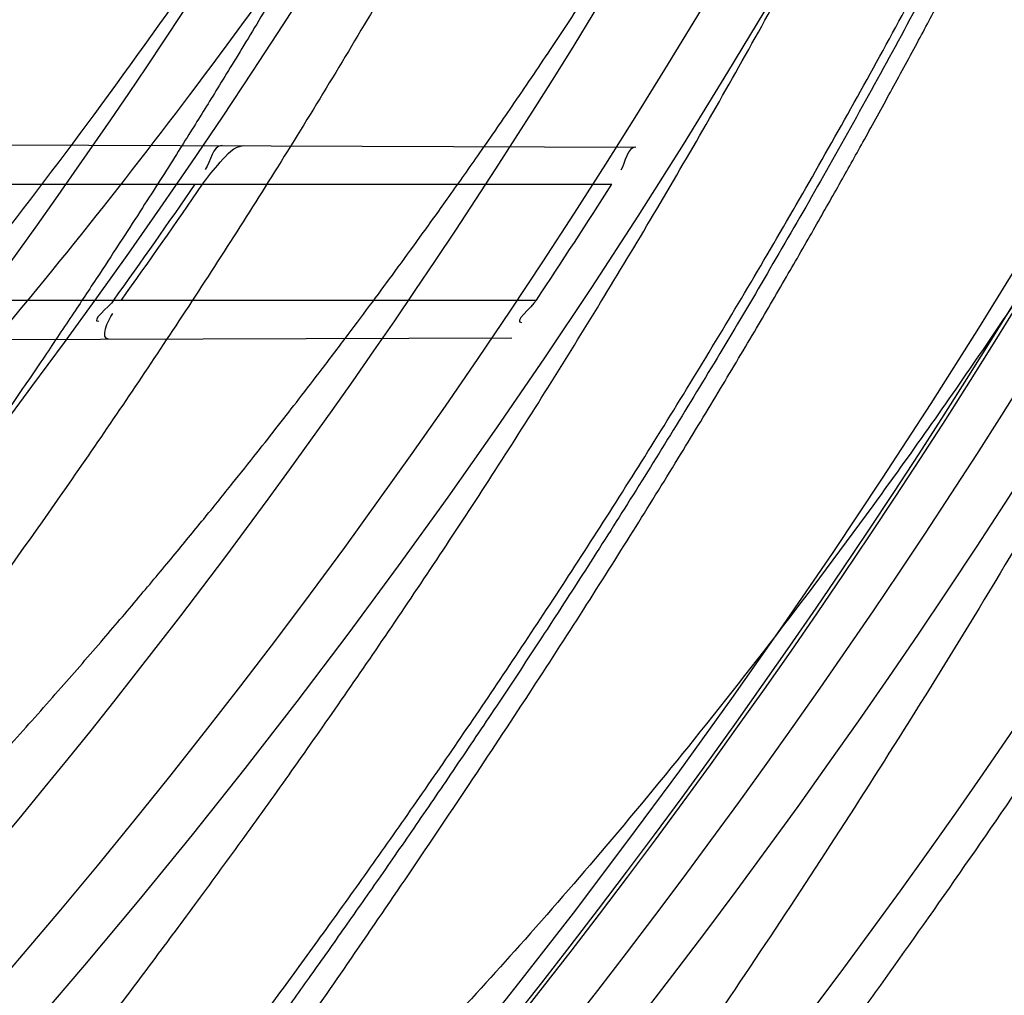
# Model space of a CAD drawing. Header units: millimetres. Extents: x 0 to 297, y 0 to 210.
# Tile 86 of 256: x 147.108 to 147.159, y 92.8006 to 92.8512. Entities that reach past the tile are written whole.
import ezdxf

# ---------------------------------------------------------------- set-up
doc = ezdxf.new("R2010")
doc.units = ezdxf.units.MM
doc.header["$LTSCALE"] = 16.335
doc.layers.get('0').update_dxf_attribs({"linetype": 'CONTINUOUS'})
for name, color, linetype in [('01_GLOBAL', 7, 'CONTINUOUS'), ('INTFCLR_1', 7, 'CONTINUOUS'), ('INTFCLR_144815', 7, 'CONTINUOUS')]:
    doc.layers.add(name, color=color, linetype=linetype)

msp = doc.modelspace()

# ---------------------------------------------------------------- linework, layer by layer
at = {"color": 7, "linetype": 'Continuous'}
msp.add_circle((147.7028034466, 92.1254639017), 2.28, dxfattribs=at)
at = {"color": 9, "linetype": 'Continuous'}
msp.add_arc((147.7028034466, 92.1254639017), 2.2507792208, 92.9674534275, 177.0325465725, dxfattribs=at)
at = {"layer": '01_GLOBAL', "color": 7, "linetype": 'Continuous'}
msp.add_circle((147.7028034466, 92.1254639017), 2.31, dxfattribs=at)
at = {"layer": 'INTFCLR_1', "color": 9, "linetype": 'Continuous'}
for p, q in [((147.0785079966, 92.8447733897), (147.1399230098, 92.84455901)), ((147.0780820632, 92.8426316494), (147.1386725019, 92.8426316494)), ((147.0732033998, 92.8366316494), (147.1347654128, 92.8366316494)), ((147.070057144, 92.83446041), (147.1334909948, 92.8346818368))]:
    msp.add_line(p, q, dxfattribs=at)
at = {"layer": 'INTFCLR_1', "color": 6, "linetype": 'Continuous'}
for centre, radius, start, end in [((146.8326356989, 93.03763164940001), 0.3620710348, 270, 90.00000002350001), ((146.8326356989, 93.03763164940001), 0.3440948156, 270, 90.00000002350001), ((146.8326424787, 93.0376415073), 0.3448784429, 324.3492726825, 325.5667879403), ((146.8327442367, 93.0378298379), 0.3452220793, 324.3517144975, 325.5679906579), ((146.8326415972, 93.0376412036), 0.3628824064, 326.3633123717, 327.4938257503)]:
    msp.add_arc(centre, radius, start, end, dxfattribs=at)
at = {"layer": 'INTFCLR_1', "color": 9, "linetype": 'Continuous'}
msp.add_arc((146.8326356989, 93.03763164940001), 0.330931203, 325.2879487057, 328.7836486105, dxfattribs=at)
at = {"layer": 'INTFCLR_1', "color": 6, "linetype": 'Continuous'}
for points, knots in [([(147.0687421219, 93.29563164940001), (147.0680098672, 93.29563164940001), (147.0693330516, 93.2931111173), (147.0704693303, 93.29172068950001), (147.0723263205, 93.28928078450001), (147.0746177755, 93.2865210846), (147.0775470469, 93.28299903), (147.080971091, 93.27890891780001), (147.0846437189, 93.27446035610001), (147.0882701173, 93.26998999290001), (147.0916458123, 93.2657319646), (147.0947448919, 93.2617356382), (147.0975630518, 93.2580185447), (147.100110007, 93.25458663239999), (147.1024035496, 93.25143207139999), (147.1044661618, 93.24854131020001), (147.1063189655, 93.24589767), (147.1079764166, 93.2434940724), (147.109457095, 93.2413147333), (147.1107791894, 93.2393416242), (147.1119635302, 93.23755181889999), (147.1130167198, 93.235942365), (147.1139517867, 93.2344985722), (147.1147816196, 93.2332054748), (147.1157213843, 93.2317287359), (147.1167390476, 93.23011252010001), (147.1179255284, 93.2282043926), (147.1189332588, 93.2265622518), (147.1198501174, 93.2250516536), (147.1206424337, 93.2237350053), (147.1215180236, 93.2222660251), (147.1224842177, 93.22062728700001), (147.1235503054, 93.2187965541), (147.1247223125, 93.21675634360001), (147.1260120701, 93.2144766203), (147.1274302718, 93.21192636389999), (147.1289898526, 93.20906621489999), (147.1307073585, 93.2058462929), (147.1325944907, 93.2022184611), (147.1346618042, 93.1981270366), (147.1369222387, 93.1935038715), (147.1393944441, 93.1882537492), (147.1420944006, 93.1822619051), (147.1450364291, 93.1753818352), (147.1482313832, 93.1674373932), (147.1516877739, 93.1581768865), (147.1553587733, 93.14738762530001), (147.1590017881, 93.1353669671), (147.1623609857, 93.1226214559), (147.1652568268, 93.10972884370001), (147.1676651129, 93.0968010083), (147.1695853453, 93.0838891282), (147.1710275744, 93.0709911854), (147.1719965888, 93.05813761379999), (147.1725011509, 93.0453158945), (147.1725469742, 93.0325462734), (147.1721391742, 93.0198169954), (147.171280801, 93.0071297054), (147.1699742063, 92.99449457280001), (147.1682169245, 92.9818861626), (147.1660086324, 92.9693213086), (147.1633383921, 92.9567727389), (147.1602041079, 92.94425636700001), (147.1566465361, 92.9319458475), (147.1528751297, 92.9204393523), (147.1491593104, 92.9102243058), (147.1457087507, 92.9015000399), (147.1425365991, 92.8940034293), (147.1396288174, 92.8875126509), (147.136972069, 92.8818585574), (147.1345472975, 92.8769025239), (147.1323371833, 92.8725413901), (147.130325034, 92.8686912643), (147.1284994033, 92.8652891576), (147.1268466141, 92.8622800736), (147.1253496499, 92.85960988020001), (147.1239936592, 92.85723391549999), (147.1227647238, 92.8551144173), (147.1216541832, 92.85322630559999), (147.1206539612, 92.8515468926), (147.1197533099, 92.8500510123), (147.1189386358, 92.8487109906), (147.1179864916, 92.8471584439), (147.1170567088, 92.8456599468), (147.1160957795, 92.84412860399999), (147.1152647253, 92.8428151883), (147.1143298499, 92.84135168), (147.1132770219, 92.8397205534), (147.1120898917, 92.837902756), (147.1107550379, 92.8358842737), (147.109257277, 92.8336513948), (147.107577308, 92.8311858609), (147.1056960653, 92.8284703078), (147.1035922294, 92.82548916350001), (147.1012492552, 92.8222342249), (147.0986446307, 92.81869165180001), (147.095755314, 92.8148491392), (147.0925736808, 92.81071697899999), (147.0890986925, 92.8063077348), (147.0853575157, 92.80167437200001), (147.0815402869, 92.7970384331), (147.0779667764, 92.7927652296), (147.0748968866, 92.789078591), (147.0724998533, 92.7861981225), (147.070552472, 92.7836530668), (147.0693788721, 92.7822194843), (147.0679949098, 92.7796316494), (147.0687421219, 92.7796316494)], [0, 0, 0, 0, 0.003860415, 0.007501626, 0.0124785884, 0.0188917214, 0.0268498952, 0.0364677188, 0.0470694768, 0.0572444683, 0.0668187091, 0.0757144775, 0.083905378, 0.09140992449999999, 0.0982451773, 0.1044667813, 0.1101313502, 0.1152642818, 0.1198589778, 0.1240215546, 0.1277856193, 0.1311734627, 0.1341617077, 0.1368541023, 0.1392736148, 0.1433897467, 0.1469230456, 0.1511192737, 0.1535471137, 0.1562389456, 0.1592204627, 0.1625628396, 0.1662680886, 0.1703891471, 0.174967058, 0.1800766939, 0.1857729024, 0.1921414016, 0.1993155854, 0.2073311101, 0.2163077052, 0.2264451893, 0.2379233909, 0.250953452, 0.2658909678, 0.283062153, 0.3030578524, 0.3259639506, 0.3492662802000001, 0.3725305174, 0.3956109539, 0.4185782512, 0.4413347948, 0.4640172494, 0.4865192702, 0.508968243, 0.531324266, 0.5536477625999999, 0.5759939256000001, 0.5982772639, 0.620747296, 0.6432362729, 0.6658996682, 0.68875599, 0.7107777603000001, 0.7297237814, 0.7460531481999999, 0.7602331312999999, 0.7726347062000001, 0.7835467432, 0.793166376, 0.8017211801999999, 0.8093215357, 0.8160683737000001, 0.8220758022, 0.8274205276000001, 0.8322066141, 0.8364980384, 0.8403367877, 0.8437547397, 0.8468031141, 0.8495420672, 0.8520223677, 0.8564046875, 0.8588391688, 0.8615533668, 0.8645986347, 0.8679945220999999, 0.8717882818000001, 0.8760445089, 0.8807522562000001, 0.8859628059, 0.8917731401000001, 0.898168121, 0.9051985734, 0.9129160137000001, 0.9213486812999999, 0.9305434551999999, 0.9404096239, 0.9509435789, 0.961943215, 0.9720502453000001, 0.980371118, 0.9870628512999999, 0.992271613, 0.9960607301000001, 1, 1, 1, 1]), ([(147.0687421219, 92.7796316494), (147.0695765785, 92.7796316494), (147.0710237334, 92.7806068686), (147.0732486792, 92.7819463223), (147.0757995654, 92.7837998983), (147.0789536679, 92.78621498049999), (147.0827092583, 92.7892984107), (147.0868482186, 92.7928925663), (147.0910477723, 92.79673500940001), (147.0950116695, 92.80053311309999), (147.0986438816, 92.80415209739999), (147.1019501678, 92.80756746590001), (147.1049461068, 92.8107620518), (147.107653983, 92.813732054), (147.1100921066, 92.81647650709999), (147.1122806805, 92.81899733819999), (147.1142479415, 92.8213114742), (147.1160099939, 92.82342388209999), (147.1175861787, 92.82534548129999), (147.1189934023, 92.8270878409), (147.1202530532, 92.828669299), (147.1213970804, 92.83012358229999), (147.1225240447, 92.83157239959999), (147.123724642, 92.8331346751), (147.1249992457, 92.8348159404), (147.1262604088, 92.83650316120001), (147.1274992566, 92.8381825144), (147.1287882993, 92.8399539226), (147.1302152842, 92.8419444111), (147.131810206, 92.84420661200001), (147.1335924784, 92.846783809), (147.1355808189, 92.8497229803), (147.1377917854, 92.8530728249), (147.140242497, 92.8568933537), (147.1429592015, 92.861268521), (147.1459674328, 92.8662949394), (147.1492907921, 92.8720905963), (147.1529541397, 92.8788115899), (147.1569786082, 92.8866408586), (147.1613909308, 92.895852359), (147.1661049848, 92.9065772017), (147.1708180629, 92.91847841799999), (147.1752249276, 92.93102624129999), (147.1791389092, 92.9437452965), (147.1825261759, 92.9565113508), (147.1853979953, 92.9693107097), (147.1877529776, 92.9820756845), (147.1896101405, 92.9948409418), (147.1909735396, 93.00755209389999), (147.1918561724, 93.02022938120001), (147.1922659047, 93.0328602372), (147.1922092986, 93.0454468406), (147.1916906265, 93.0579966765), (147.1907127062, 93.07050178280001), (147.1892753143, 93.0829675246), (147.187377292, 93.0953920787), (147.1850186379, 93.1077564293), (147.1821898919, 93.1200882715), (147.1788863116, 93.1323721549), (147.1750915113, 93.1446222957), (147.1708160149, 93.1567764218), (147.1662306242, 93.1683760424), (147.1616300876, 93.17888244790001), (147.1573218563, 93.1879248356), (147.1533932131, 93.19561622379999), (147.1498208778, 93.2022183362), (147.1465812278, 93.20791453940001), (147.1436479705, 93.2128584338), (147.140997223, 93.2171670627), (147.1386015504, 93.22093898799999), (147.1364409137, 93.22424590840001), (147.1344943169, 93.2271532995), (147.1327470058, 93.229707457), (147.1311776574, 93.2319576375), (147.1297748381, 93.23393568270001), (147.1285161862, 93.23568453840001), (147.1273854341, 93.237235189), (147.1263043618, 93.2387000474), (147.1251805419, 93.2402055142), (147.1239422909, 93.24184332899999), (147.1226668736, 93.2435068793), (147.1213873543, 93.2451529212), (147.120091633, 93.2467985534), (147.1186694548, 93.2485796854), (147.1170808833, 93.2505381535), (147.1153015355, 93.25269419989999), (147.1133143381, 93.2550569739), (147.1110956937, 93.2576388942), (147.1086258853, 93.2604465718), (147.1058792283, 93.263488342), (147.1028357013, 93.2667628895), (147.099478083, 93.27026211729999), (147.0957850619, 93.2739726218), (147.0917574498, 93.27786179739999), (147.0874623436, 93.28182281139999), (147.0831967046, 93.28555323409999), (147.0792915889, 93.2887810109), (147.0760051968, 93.2913109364), (147.073359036, 93.29324438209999), (147.0710713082, 93.29462673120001), (147.0695920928, 93.29563164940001), (147.0687421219, 93.29563164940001)], [0, 0, 0, 0, 0.0042187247, 0.0081401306, 0.0133978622, 0.0200459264, 0.0282638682, 0.0379443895, 0.0477615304, 0.05703690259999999, 0.0656973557, 0.0736821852, 0.0810680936, 0.0878383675, 0.0940009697, 0.0996271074, 0.1047154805, 0.1093563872, 0.1135342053, 0.1172803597, 0.1206792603, 0.1237557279, 0.1266349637, 0.1299589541, 0.1337168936, 0.1373013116, 0.1406085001, 0.1442672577, 0.148377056, 0.1529904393, 0.1582606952, 0.164218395, 0.1709303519, 0.1785521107, 0.1871652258, 0.1969659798, 0.2081658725, 0.2209392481, 0.2356613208, 0.2526660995, 0.2725685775, 0.2948769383, 0.3173640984, 0.3397873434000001, 0.3621386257, 0.3841211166, 0.4060891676, 0.4277469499, 0.4493218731, 0.470705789, 0.4919793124, 0.5131981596, 0.5343255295, 0.5554668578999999, 0.5765984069, 0.5977513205, 0.6189954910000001, 0.6402209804, 0.6617015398, 0.6832900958, 0.7050415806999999, 0.7268239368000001, 0.7463339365, 0.7630160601, 0.7774553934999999, 0.7899931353, 0.8009638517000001, 0.8105830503, 0.8190545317, 0.8265380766, 0.8331730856, 0.8390248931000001, 0.8442268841, 0.8488182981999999, 0.8528943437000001, 0.8564866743, 0.8597116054, 0.8625968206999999, 0.8656908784, 0.8692094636, 0.8729771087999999, 0.8762884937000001, 0.879749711, 0.8835661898, 0.8878115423, 0.8924986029, 0.8976989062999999, 0.9034198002, 0.9097088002, 0.9166034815, 0.9241390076, 0.9323094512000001, 0.9411199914, 0.9506041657, 0.9606137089, 0.9706541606, 0.9792553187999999, 0.9862062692, 0.9916647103, 0.9957028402, 1, 1, 1, 1]), ([(147.1174826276, 92.8426316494), (147.1177576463, 92.8430328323), (147.1183720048, 92.84372332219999), (147.1191196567, 92.84463162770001), (147.1196174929, 92.84462988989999)], [0, 0, 0, 0, 0.4941877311, 1, 1, 1, 1])]:
    msp.add_open_spline(points, degree=3, knots=knots, dxfattribs=at)
at = {"layer": 'INTFCLR_1', "color": 9, "linetype": 'Continuous'}
for points, knots in [([(147.1352425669, 93.1495098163), (147.1379952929, 93.14164178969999), (147.1429940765, 93.1254736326), (147.1477529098, 93.1046918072), (147.1501024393, 93.09081219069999), (147.151047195, 93.08426445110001), (147.151638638, 93.07985863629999), (147.1530856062, 93.06772189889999), (147.1544764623, 93.04770806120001), (147.1542807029, 93.0276232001), (147.1535512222, 93.0153442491), (147.1532177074, 93.0108633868), (147.1526544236, 93.00419454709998), (147.1511010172, 92.9899942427), (147.1474849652, 92.9685843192), (147.1430641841, 92.95080514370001), (147.1400632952, 92.9406015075), (147.1388460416, 92.9366002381), (147.1366541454, 92.9297366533), (147.1320236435, 92.91648816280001), (147.124625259, 92.8984289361), (147.1170139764, 92.8829220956), (147.1121048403, 92.87387096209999), (147.1103239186, 92.8706785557), (147.1076776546, 92.8660211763), (147.101977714, 92.8564219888), (147.0929326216, 92.8426084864), (147.0818447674, 92.827530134), (147.0738492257, 92.81769368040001), (147.0692400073, 92.8122947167), (147.0675023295, 92.81027962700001), (147.0645699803, 92.8069282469), (147.059151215, 92.8008948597), (147.053263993, 92.7946267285), (147.047929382, 92.78903803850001), (147.0447760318, 92.7857530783), (147.0421529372, 92.78285660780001), (147.0404461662, 92.78102579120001), (147.0382254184, 92.7776381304), (147.0420399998, 92.77914588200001), (147.0441807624, 92.7804356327), (147.0467768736, 92.78202657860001), (147.049052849, 92.7835556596), (147.0517912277, 92.7854541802), (147.0555009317, 92.78817176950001), (147.0602492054, 92.79186222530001), (147.067344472, 92.7977012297), (147.0736957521, 92.8033972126), (147.0792529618, 92.8087266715), (147.0832359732, 92.812657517), (147.0904141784, 92.8200586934), (147.1006451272, 92.8316000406), (147.1126583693, 92.84694521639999), (147.1212603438, 92.85951606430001), (147.1263733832, 92.8676917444), (147.1282611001, 92.87079789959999), (147.1311015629, 92.87556381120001), (147.1371674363, 92.88626496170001), (147.1458250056, 92.9036348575), (147.1517810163, 92.9181513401), (147.1545442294, 92.9256703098)], [0, 0, 0, 0, 0.0419449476, 0.0850695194, 0.1071739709, 0.1127634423, 0.1183584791, 0.1295423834, 0.1742656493, 0.2191961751, 0.2304978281, 0.2361598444, 0.2418057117, 0.2641744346, 0.3080240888, 0.3509528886, 0.3562644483, 0.3615432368, 0.3719979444, 0.3925183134, 0.4321501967, 0.4701192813, 0.4793724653, 0.4839620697, 0.48851378, 0.5063269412, 0.5401307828, 0.5715496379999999, 0.6004673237, 0.6038923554, 0.6072711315, 0.6138564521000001, 0.6263016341, 0.6480618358, 0.6572019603, 0.6650284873, 0.6713159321, 0.6759369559, 0.6799952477, 0.6841765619, 0.6887949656, 0.6950107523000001, 0.6986911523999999, 0.7027318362, 0.7117342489, 0.7218512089, 0.7329803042, 0.7579718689, 0.7647510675, 0.7717251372, 0.7861300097, 0.8166264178, 0.8492835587, 0.8841348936, 0.8932111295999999, 0.8978052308, 0.9024247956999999, 0.92112918, 0.9596906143, 1, 1, 1, 1]), ([(147.0432510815, 92.7796316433), (147.0431330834, 92.7796316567), (147.0428441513, 92.77968862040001), (147.0428590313, 92.7802080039), (147.043168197, 92.78074236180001), (147.0437027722, 92.7815366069), (147.0445175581, 92.7825251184), (147.046088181, 92.7843056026), (147.0479460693, 92.786252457), (147.0500136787, 92.7883830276), (147.0523867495, 92.79080681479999), (147.0572874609, 92.7957986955), (147.0632966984, 92.8020416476), (147.0688203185, 92.8080382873), (147.0718101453, 92.8113712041), (147.0735816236, 92.81337496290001), (147.0782783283, 92.8187413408), (147.0864250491, 92.8285190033), (147.0977271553, 92.8435162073), (147.106950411, 92.8572622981), (147.1127640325, 92.86681826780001), (147.1154623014, 92.871453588), (147.1172776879, 92.87462997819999), (147.1222795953, 92.88363180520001), (147.1300362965, 92.8990567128), (147.1375818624, 92.91703545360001), (147.1423047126, 92.93022711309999), (147.1445398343, 92.9370600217), (147.1457809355, 92.941042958), (147.1488392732, 92.9511954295), (147.1533458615, 92.9688880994), (147.157034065, 92.99020578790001), (147.1586182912, 93.0043449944), (147.159192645, 93.0109841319), (147.1595326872, 93.0154446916), (147.1602764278, 93.0276675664), (147.1604760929, 93.0476640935), (147.1590577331, 93.0675881), (147.157582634, 93.0796680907), (147.1569796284, 93.0840538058), (147.1560162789, 93.0905724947), (147.1536199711, 93.10439313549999), (147.1487661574, 93.12508522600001), (147.1436711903, 93.1411717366), (147.1408661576, 93.1489990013)], [0, 0, 0, 0, 0.0008731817, 0.001718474, 0.0032338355, 0.0055641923, 0.008732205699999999, 0.0127298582, 0.0231213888, 0.0286463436, 0.0346993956, 0.04822263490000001, 0.0804125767, 0.0988155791, 0.1085508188, 0.1135449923, 0.1186070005, 0.1613231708, 0.2076862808, 0.2575123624, 0.2837454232, 0.2904461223, 0.2972015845, 0.3108183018, 0.3666504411, 0.4248609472, 0.4549769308, 0.4703146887, 0.4780576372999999, 0.4858477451, 0.5487776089, 0.6130123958, 0.6457680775, 0.6540347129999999, 0.6623246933, 0.6788711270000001, 0.74464742, 0.8101273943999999, 0.8265053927, 0.8346996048, 0.8428861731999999, 0.8752668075, 0.9384714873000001, 1, 1, 1, 1]), ([(147.1602071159, 92.92629006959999), (147.1573959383, 92.918807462), (147.1513353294, 92.90435984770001), (147.1425342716, 92.8870880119), (147.1363700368, 92.87644944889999), (147.1334825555, 92.8717095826), (147.1315628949, 92.86861924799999), (147.1263605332, 92.860480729), (147.1176083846, 92.8479676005), (147.1053924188, 92.83269961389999), (147.0949921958, 92.82121808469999), (147.0876965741, 92.81385489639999), (147.0836469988, 92.80994239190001), (147.0779933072, 92.80463400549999), (147.0715340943, 92.7989617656), (147.0643214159, 92.79314721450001), (147.0594957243, 92.7894714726), (147.0557195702, 92.7867597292), (147.0529460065, 92.7848729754), (147.049824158, 92.7828152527), (147.0467200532, 92.781041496), (147.0439979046, 92.7796315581), (147.0432510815, 92.7796316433)], [0, 0, 0, 0, 0.1254392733, 0.2455954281, 0.3039386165, 0.3183545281, 0.3326935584, 0.3610298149, 0.4699340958, 0.5721292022, 0.6676979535, 0.7128867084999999, 0.7347758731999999, 0.7560605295, 0.8345894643, 0.86959304, 0.9014329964, 0.9297831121, 0.9425142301, 0.954114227, 0.9882800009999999, 1, 1, 1, 1])]:
    msp.add_open_spline(points, degree=3, knots=knots, dxfattribs=at)
at = {"layer": 'INTFCLR_1', "color": 6, "linetype": 'Continuous'}
for points in [[(147.1184903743, 92.8446338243), (147.1179838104, 92.8446355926), (147.1179020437, 92.843808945), (147.117615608, 92.8433911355)], [(147.1399230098, 92.84455901), (147.1394428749, 92.84456068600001), (147.1393921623, 92.8437587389), (147.139134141, 92.8433538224)], [(147.1128855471, 92.8366316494), (147.1126234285, 92.83626621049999), (147.1116518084, 92.8355320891), (147.1121015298, 92.83553365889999)], [(147.1347654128, 92.8366316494), (147.1345086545, 92.8362457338), (147.1335344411, 92.8354704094), (147.1339979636, 92.8354720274)], [(147.1126178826, 92.83460897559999), (147.1121679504, 92.834607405), (147.1125656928, 92.83557671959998), (147.1128279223, 92.8359423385)]]:
    msp.add_open_spline(points, degree=3, dxfattribs=at)
at = {"layer": 'INTFCLR_144815', "color": 6, "linetype": 'Continuous'}
for radius in [0.3828680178, 0.364857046]:
    msp.add_circle((146.8326356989, 93.03763164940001), radius, dxfattribs=at)
for radius, start, end in [(0.5278075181, 313.9937911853, 154.5150993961), (0.49294334, 282.2440355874, 71.2863570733), (0.3966228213, 45.0000000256, 314.9999999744), (0.3959130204, 44.99999995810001, 315.0000000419), (0.3953393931, 44.99999997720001, 315.0000000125), (0.3889523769, 308.490992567, 51.50900743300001), (0.4069633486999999, 316.9838592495, 43.0161407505), (0.3840109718, 313.9992414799, 46.00075850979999), (0.3574013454, 295.6072723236, 334.3927276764), (0.3393903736, 297.0737153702, 332.9262846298)]:
    msp.add_arc((146.8326356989, 93.03763164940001), radius, start, end, dxfattribs=at)
at = {"layer": 'INTFCLR_144815', "color": 9, "linetype": 'Continuous'}
for centre, radius, start, end in [((146.8326356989, 93.03763164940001), 0.4896672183, 292.4997540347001, 54.0964566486), ((146.8326378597, 93.037632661), 0.4417306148, 292.4997540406, 54.09645665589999), ((146.8326511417, 93.03763533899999), 0.434262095, 311.2505121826, 48.7494878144), ((146.8326356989, 93.03763164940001), 0.3958087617, 314.0862202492, 45.9137797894), ((146.8326356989, 93.03763164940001), 0.3863437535, 313.8592910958, 46.1407088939), ((146.8326356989, 93.03763164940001), 0.3838160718, 314.0319604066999, 45.9680396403), ((146.8326356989, 93.03763164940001), 0.4997304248, 203.8266800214, 313.0809380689), ((146.8326356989, 93.03763164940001), 0.5057308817, 203.8278898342, 312.5732768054), ((146.8326356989, 93.03763164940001), 0.5237295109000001, 203.8266800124, 319.1799903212)]:
    msp.add_arc(centre, radius, start, end, dxfattribs=at)
at = {"layer": 'INTFCLR_144815', "color": 6, "linetype": 'Continuous'}
for points, knots in [([(147.1000017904, 92.7706317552), (147.099727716, 92.7706367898), (147.0997250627, 92.7716931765), (147.1002170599, 92.7722851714), (147.1006721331, 92.7731087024), (147.1011651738, 92.77384567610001), (147.1017516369, 92.7747055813), (147.1024417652, 92.7756704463), (147.1032341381, 92.776750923), (147.1041312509, 92.7779487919), (147.1051340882, 92.7792688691), (147.1062444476, 92.78071599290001), (147.1074648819, 92.7822968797), (147.1087976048, 92.7840181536), (147.1102428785, 92.785884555), (147.1117982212, 92.78789788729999), (147.1134596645, 92.79005859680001), (147.1152251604, 92.79237013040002), (147.1170968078, 92.79484195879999), (147.11907733, 92.797485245), (147.1211639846, 92.8003047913), (147.1233499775, 92.8033005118), (147.1256270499, 92.80647066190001), (147.1279885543, 92.8098160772), (147.1304260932, 92.8133353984), (147.1329303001, 92.81702596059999), (147.1354909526, 92.8208837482), (147.1380971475, 92.8249034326), (147.1407375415, 92.8290785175), (147.1434005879, 92.83340150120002), (147.1460747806, 92.83786408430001), (147.1487488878, 92.8424574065), (147.1514121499, 92.8471722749), (147.1540544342, 92.8519993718), (147.1566663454, 92.856929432), (147.1592392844, 92.8619533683), (147.1617654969, 92.8670624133), (147.1642380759, 92.8722482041), (147.1666509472, 92.8775028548), (147.168998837, 92.8828190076), (147.1712772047, 92.8881898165), (147.1734821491, 92.89360886), (147.1756107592, 92.89907116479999), (147.1776563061, 92.90456069), (147.179616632, 92.91007104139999), (147.1814926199, 92.91560357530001), (147.1832864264, 92.9211651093), (147.1849983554, 92.9267575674), (147.1866261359, 92.93237403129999), (147.1881687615, 92.93801125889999), (147.1896244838, 92.9436621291), (147.1909923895, 92.9493212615), (147.1922727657, 92.95498763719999), (147.1934660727, 92.96066109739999), (147.1945727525, 92.96634163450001), (147.1955930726, 92.9720286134), (147.1965271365, 92.9777204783), (147.1973750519, 92.98341533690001), (147.1981370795, 92.9891120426), (147.1988135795, 92.99481027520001), (147.1994048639, 93.0005096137), (147.1999112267, 93.00620974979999), (147.2003329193, 93.0119102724), (147.2006701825, 93.01761113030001), (147.2009232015, 93.0233121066), (147.2010921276, 93.0290132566), (147.2011770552, 93.0347144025), (147.2011780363, 93.0404156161), (147.2010950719, 93.0461167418), (147.2009281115, 93.0518178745), (147.2006770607, 93.05751885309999), (147.2003417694, 93.0632197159), (147.1999220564, 93.0689202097), (147.1994176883, 93.074620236), (147.198828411, 93.080319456), (147.1981539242, 93.0860176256), (147.1973939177, 93.0917142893), (147.1965480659, 93.09740890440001), (147.1956160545, 93.10310072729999), (147.1945975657, 93.1087889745), (147.1934922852, 93.1144727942), (147.1923000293, 93.1201506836), (147.1910207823, 93.12582057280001), (147.1896545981, 93.131480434), (147.1882014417, 93.1371288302), (147.1866611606, 93.1427648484), (147.1850338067, 93.14838687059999), (147.1833198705, 93.1539920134), (147.1815202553, 93.1595765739), (147.1796361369, 93.1651366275), (147.1776688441, 93.17066839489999), (147.1756200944, 93.17616762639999), (147.1734920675, 93.1816295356), (147.1712874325, 93.1870488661), (147.1690094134, 93.1924198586), (147.1666618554, 93.1977362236), (147.1642492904, 93.2029911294), (147.1617769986, 93.20817719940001), (147.1592510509, 93.21328655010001), (147.1566783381, 93.2183108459), (147.1540666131, 93.2232413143), (147.1514244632, 93.2280688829), (147.1487612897, 93.23278426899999), (147.1460872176, 93.23737816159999), (147.1434130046, 93.2418413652), (147.1407498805, 93.2461650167), (147.1381093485, 93.2503408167), (147.1355029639, 93.2543612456), (147.1329420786, 93.2582197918), (147.1304375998, 93.2619111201), (147.1279997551, 93.265431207), (147.125637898, 93.26877740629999), (147.1233603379, 93.27194848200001), (147.1211742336, 93.2749445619), (147.1190855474, 93.2777670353), (147.1170990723, 93.2804183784), (147.1152184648, 93.2829020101), (147.1134463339, 93.2852221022), (147.1117843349, 93.2873834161), (147.1102333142, 93.2893910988), (147.1087934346, 93.2912505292), (147.1074642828, 93.2929671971), (147.1062450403, 93.2945465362), (147.1051345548, 93.29599381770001), (147.1041315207, 93.2973141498), (147.1032343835, 93.29851204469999), (147.1024419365, 93.2995926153), (147.1017517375, 93.30055757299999), (147.1011652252, 93.30141754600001), (147.1006721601, 93.3021545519), (147.1002170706, 93.3029781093), (147.0997250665, 93.30357011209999), (147.0997277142, 93.304626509), (147.1000017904, 93.30463154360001)], [0, 0, 0, 0, 0.0014101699, 0.0032891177, 0.0045779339, 0.0061083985, 0.0078869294, 0.009919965, 0.0122145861, 0.0147783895, 0.0176190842, 0.0207426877, 0.0241618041, 0.0278931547, 0.0319414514, 0.0363053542, 0.040981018, 0.0459630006, 0.0512683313, 0.0569309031, 0.0629543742, 0.0693130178, 0.0760084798, 0.08303351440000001, 0.0903785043, 0.09803123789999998, 0.105976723, 0.1141977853, 0.122675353, 0.1313888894, 0.140317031, 0.1494380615, 0.1587304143, 0.1681731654, 0.1777462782, 0.187430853, 0.1972092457, 0.2070653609, 0.2169845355, 0.2269535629, 0.2369608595, 0.2469959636, 0.2570491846, 0.2671179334, 0.2771316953, 0.2871355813, 0.2971697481, 0.3071923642, 0.3172217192, 0.3272506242, 0.3372572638, 0.3472396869, 0.357200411, 0.3671408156, 0.3770633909, 0.3869713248, 0.3968625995, 0.4067348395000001, 0.4165894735, 0.4264283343, 0.4362532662, 0.4460650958, 0.4558661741, 0.4656577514, 0.4754424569, 0.4852217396, 0.4949982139, 0.504773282, 0.5145496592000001, 0.5243287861, 0.5341133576, 0.5439047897, 0.5537055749, 0.5635169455, 0.5733411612, 0.5831795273, 0.5930338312, 0.6029053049, 0.6127948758, 0.6227033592, 0.6326318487, 0.6425809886, 0.652548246, 0.6625317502, 0.6725323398, 0.682550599, 0.6925874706, 0.7026400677, 0.7127021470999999, 0.7227700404, 0.7328393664, 0.7429043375, 0.7529583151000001, 0.7629934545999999, 0.7730007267, 0.7829699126, 0.7928892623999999, 0.8027455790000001, 0.8125242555, 0.8222091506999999, 0.8317827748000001, 0.8412261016, 0.8505191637, 0.8596410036, 0.8685700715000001, 0.8772846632, 0.8857633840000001, 0.8939857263, 0.9019325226, 0.9095865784, 0.9169329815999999, 0.9239594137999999, 0.9306564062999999, 0.9370174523, 0.9430388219, 0.9487194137, 0.9540603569, 0.95906494, 0.9637380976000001, 0.9680861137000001, 0.9721162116, 0.9758363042, 0.9792548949, 0.9823802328, 0.9852207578, 0.987784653, 0.9900795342, 0.9921128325, 0.9938914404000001, 0.9954219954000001, 0.9967108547, 0.9985898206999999, 1, 1, 1, 1]), ([(147.108707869, 93.29563164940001), (147.1084310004, 93.29563164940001), (147.1084189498, 93.2945661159), (147.1088854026, 93.2939562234), (147.1093179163, 93.293115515), (147.1097871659, 93.29236199), (147.1103458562, 93.291483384), (147.1110035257, 93.2904976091), (147.1117585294, 93.28939440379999), (147.1126129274, 93.28817225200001), (147.1135675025, 93.28682643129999), (147.1146233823, 93.2853527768), (147.1157813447, 93.28374669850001), (147.1170420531, 93.2820034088), (147.1184057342, 93.2801181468), (147.1198723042, 93.27808602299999), (147.1214410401, 93.2759024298), (147.1231107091, 93.27356285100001), (147.1248792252, 93.271063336), (147.1267437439, 93.26840038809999), (147.128700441, 93.2655713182), (147.130744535, 93.2625742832), (147.1328701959, 93.25940851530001), (147.135070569, 93.2560744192), (147.1373378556, 93.252573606), (147.1396633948, 93.248908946), (147.1420378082, 93.24508453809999), (147.1444511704, 93.2411056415), (147.1468932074, 93.23697855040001), (147.1493534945, 93.2327104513), (147.1518216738, 93.2283092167), (147.1542876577, 93.2237831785), (147.1567417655, 93.21914097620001), (147.1591748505, 93.2143913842), (147.161578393, 93.2095431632), (147.1639445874, 93.2046048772), (147.1662663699, 93.1995847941), (147.1685374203, 93.19449081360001), (147.1707521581, 93.18933038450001), (147.1729057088, 93.1841104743), (147.1749938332, 93.17883761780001), (147.1770129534, 93.1735177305), (147.1789599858, 93.168156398), (147.1808324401, 93.1627584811), (147.1826281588, 93.1573287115), (147.184345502, 93.1518710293), (147.1859830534, 93.1463893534), (147.1875398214, 93.14088681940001), (147.1890149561, 93.135366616), (147.1904079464, 93.12983117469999), (147.1917183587, 93.12428304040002), (147.1929460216, 93.1187240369), (147.194090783, 93.1131561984), (147.1951526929, 93.1075808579), (147.1961317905, 93.10199958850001), (147.1970282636, 93.0964132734), (147.1978422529, 93.09082314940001), (147.198574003, 93.08522979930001), (147.1992237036, 93.0796341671), (147.1997916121, 93.0740365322), (147.2002779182, 93.06843761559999), (147.2006828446, 93.06283752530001), (147.201006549, 93.0572368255), (147.2012491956, 93.0516354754), (147.2014108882, 93.0460339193), (147.2014917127, 93.0404320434), (147.2014917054, 93.0348302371), (147.2014108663, 93.0292283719), (147.2012491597, 93.0236268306), (147.2010065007, 93.0180255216), (147.2006827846, 93.01242485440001), (147.20027785, 93.0068248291), (147.1997915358, 93.0012259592), (147.1992236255, 92.9956284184), (147.1985739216, 92.9900328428), (147.1978421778, 92.98443960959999), (147.197028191, 92.9788495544), (147.1961317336, 92.9732633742), (147.1951526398, 92.96768215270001), (147.1940907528, 92.96210695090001), (147.1929459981, 92.956539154), (147.1917183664, 92.95098029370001), (147.1904079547, 92.9454321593), (147.1890149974, 92.9398968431), (147.1875398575, 92.93437661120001), (147.1859831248, 92.9288741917), (147.1843455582, 92.9233924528), (147.1826282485, 92.91793486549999), (147.1808325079, 92.91250501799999), (147.178960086, 92.9071071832), (147.1770130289, 92.9017457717), (147.1749939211, 92.8964259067), (147.1729057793, 92.8911529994), (147.1707522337, 92.8859330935), (147.1685374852, 92.8807726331), (147.1662664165, 92.87567860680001), (147.1639446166, 92.8706584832), (147.1615784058, 92.8657201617), (147.1591748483, 92.86087191), (147.1567417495, 92.8561222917), (147.1542876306, 92.85148006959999), (147.1518216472, 92.8469540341), (147.1493534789, 92.84255282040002), (147.1468932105, 92.8382847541), (147.1444511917, 92.8341576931), (147.1420378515, 92.8301788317), (147.1396634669, 92.8263544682), (147.1373379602, 92.82268985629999), (147.1350707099, 92.8191890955), (147.1328703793, 92.81585505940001), (147.1307447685, 92.81268936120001), (147.1287007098, 92.80969237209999), (147.12674404, 92.8068633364), (147.1248795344, 92.8042004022), (147.1231110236, 92.80170089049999), (147.1214413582, 92.7993613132), (147.1198726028, 92.79717769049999), (147.1184060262, 92.79514555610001), (147.117042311, 92.7932602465), (147.1157815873, 92.79151693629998), (147.114623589, 92.78991080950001), (147.11356769, 92.78843713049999), (147.1126130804, 92.787091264), (147.11175866, 92.7858690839), (147.1110036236, 92.7847658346), (147.1103459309, 92.78378002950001), (147.1097872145, 92.7829013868), (147.1093179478, 92.78214783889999), (147.1088854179, 92.7813071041), (147.1084189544, 92.7806972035), (147.1084309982, 92.7796316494), (147.108707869, 92.7796316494)], [0, 0, 0, 0, 0.0014861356, 0.0034579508, 0.0048068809, 0.0064063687, 0.0082626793, 0.0103820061, 0.0127711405, 0.0154368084, 0.0183865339, 0.0216275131, 0.0251677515, 0.0290144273, 0.0331753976, 0.0376570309, 0.0424661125, 0.0476073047, 0.0530850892, 0.0589012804, 0.0650564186, 0.0715486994, 0.07837362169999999, 0.08552418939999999, 0.0929907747, 0.1007612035, 0.1088208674, 0.1171531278, 0.1257396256, 0.1345607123, 0.143595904, 0.152824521, 0.1622261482, 0.171780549, 0.1814683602, 0.1912713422, 0.2011724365, 0.211155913, 0.2212074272, 0.2313141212, 0.2414644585, 0.2516478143, 0.2618559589, 0.2720801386, 0.2823146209, 0.2925525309, 0.302790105, 0.3130221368, 0.3232464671, 0.333459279, 0.3436597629, 0.3538452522, 0.3640159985, 0.3741700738, 0.3843086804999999, 0.3944307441, 0.4045380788, 0.4146299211, 0.4247087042, 0.434774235, 0.4448292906, 0.4548738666, 0.4649110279, 0.4749410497, 0.4849671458, 0.4949897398, 0.505012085, 0.515034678, 0.5250607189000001, 0.5350907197, 0.5451277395, 0.5551723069, 0.5652271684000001, 0.5752926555, 0.5853711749, 0.5954630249, 0.6055699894, 0.6156920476, 0.6258303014, 0.6359844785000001, 0.6461547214, 0.6563403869, 0.666540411, 0.676753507, 0.6869773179, 0.6972097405, 0.7074468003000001, 0.7176851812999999, 0.7279191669, 0.7381438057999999, 0.7483515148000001, 0.7585352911, 0.7686855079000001, 0.7787921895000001, 0.7888438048, 0.7988273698, 0.8087285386, 0.8185315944, 0.8282194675, 0.8377739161, 0.8471755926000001, 0.8564042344, 0.8654393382, 0.8742603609, 0.8828468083, 0.8911789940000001, 0.8992385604, 0.907008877, 0.9144753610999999, 0.9216258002, 0.9284505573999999, 0.9349426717, 0.941097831, 0.9469139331, 0.9523916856, 0.9575329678, 0.9623419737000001, 0.9668237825, 0.9709847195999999, 0.9748315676, 0.978371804, 0.9816129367, 0.9845626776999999, 0.9872284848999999, 0.9896176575, 0.9917371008, 0.9935934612, 0.9951930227, 0.9965419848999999, 0.9985138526, 1, 1, 1, 1]), ([(147.1774737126, 93.03763164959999), (147.1774737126, 93.03408945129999), (147.1773695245, 93.02700115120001), (147.1769005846, 93.01637046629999), (147.1761179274, 93.0057395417), (147.1750192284, 92.99510919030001), (147.1736022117, 92.98448113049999), (147.1718643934, 92.9738585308), (147.1698022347, 92.9632462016), (147.1674128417, 92.9526511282), (147.1646953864, 92.9420828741), (147.161647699, 92.9315557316), (147.1582727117, 92.92108641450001), (147.1545735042, 92.9106967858), (147.1505601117, 92.9004145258), (147.1462460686, 92.8902726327), (147.1416542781, 92.8803122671), (147.1368163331, 92.87058151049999), (147.1317748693, 92.8611374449), (147.1265856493, 92.85204255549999), (147.1213166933, 92.8433636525), (147.1160474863, 92.83516870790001), (147.1108644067, 92.8275202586), (147.1058552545, 92.8204697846), (147.1011012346, 92.8140519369), (147.0966707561, 92.8082803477), (147.0926151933, 92.80315041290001), (147.0889666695, 92.79864073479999), (147.0857447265, 92.7947177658), (147.0829483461, 92.79133955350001), (147.0805785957, 92.7884737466), (147.0786107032, 92.7860480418), (147.0770645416, 92.78412398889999), (147.075840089, 92.7824105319), (147.0750404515, 92.7814119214), (147.0742890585, 92.7796316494), (147.0748011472, 92.7796316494)], [0, 0, 0, 0, 0.0374136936, 0.0748639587, 0.1123780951, 0.1499879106, 0.1877264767, 0.2256114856, 0.2636616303, 0.3018965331, 0.3403130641, 0.3789003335, 0.4176356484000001, 0.4564792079, 0.4953691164, 0.5342020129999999, 0.5728718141, 0.611197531, 0.6489667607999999, 0.6859303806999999, 0.721782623, 0.7561939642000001, 0.788825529, 0.8193610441, 0.8475376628, 0.8731799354, 0.8962089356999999, 0.9166076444, 0.9344457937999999, 0.9498358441, 0.9629038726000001, 0.9737937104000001, 0.9826269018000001, 0.9895233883, 0.9945911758, 1, 1, 1, 1]), ([(147.091447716, 92.7706317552), (147.0911815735, 92.7706365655), (147.0911667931, 92.7716634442), (147.0916656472, 92.7722346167), (147.0921197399, 92.7730327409), (147.0926141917, 92.7737470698), (147.0932019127, 92.77458111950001), (147.0938940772, 92.77551732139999), (147.0946890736, 92.7765661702), (147.0955894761, 92.77772931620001), (147.0965963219, 92.77901153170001), (147.0977110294, 92.7804169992), (147.0989347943, 92.78195053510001), (147.1002689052, 92.78361741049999), (147.1017144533, 92.7854232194), (147.1032723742, 92.78737392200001), (147.1049431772, 92.7894755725), (147.1067270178, 92.79173444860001), (147.1086232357, 92.79415650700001), (147.1106300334, 92.7967469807), (147.1127439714, 92.7995096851), (147.114959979, 92.8024469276), (147.1172716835, 92.8055598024), (147.1196716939, 92.8088484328), (147.1221516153, 92.8123118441), (147.1247019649, 92.81594766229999), (147.1273122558, 92.8197520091), (147.1299712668, 92.823719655), (147.1326672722, 92.8278441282), (147.1353883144, 92.83211790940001), (147.1381224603, 92.8365326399), (147.1408580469, 92.84107935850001), (147.1435838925, 92.84574873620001), (147.1462894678, 92.8505312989), (147.1489650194, 92.85541762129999), (147.1516016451, 92.8603984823), (147.1541913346, 92.8654649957), (147.1567269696, 92.870608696), (147.1592023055, 92.8758216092), (147.1616119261, 92.88109628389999), (147.1639511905, 92.88642581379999), (147.1662161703, 92.89180383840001), (147.1684036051, 92.89722459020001), (147.1705107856, 92.90268275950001), (147.1725355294, 92.9081735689), (147.1744761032, 92.913692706), (147.1763311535, 92.9192362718), (147.1780996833, 92.9248008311), (147.1797809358, 92.93038317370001), (147.1813744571, 92.9359806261), (147.182879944, 92.9415906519), (147.1842973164, 92.9472112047), (147.1856265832, 92.9528403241), (147.186867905, 92.95847646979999), (147.1880214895, 92.9641181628), (147.1890876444, 92.9697643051), (147.1900666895, 92.9754138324), (147.190958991, 92.98106595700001), (147.1917649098, 92.98671993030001), (147.1924848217, 92.9923752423), (147.1931190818, 92.99803144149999), (147.193668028, 93.003688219), (147.1941319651, 93.00934531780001), (147.1945111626, 93.01500256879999), (147.1948058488, 93.020659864), (147.195016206, 93.0263171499), (147.1951423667, 93.0319744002), (147.1951703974, 93.03574606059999), (147.1951703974, 93.0376316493)], [0, 0, 0, 0, 0.0027272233, 0.00637693, 0.0088871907, 0.0118720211, 0.0153444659, 0.0193180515, 0.02380733, 0.0288260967, 0.0343890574, 0.0405101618, 0.0472051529, 0.05449051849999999, 0.0623846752, 0.0709044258, 0.0800682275, 0.08989261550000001, 0.1003941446, 0.1115838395, 0.1234656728, 0.1360350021, 0.1492811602, 0.1631910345, 0.1777467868, 0.1929237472, 0.2086919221, 0.2250163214, 0.241858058, 0.2591751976, 0.2769240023, 0.2950599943, 0.3135389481, 0.3323178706, 0.3513557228, 0.3706138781, 0.3900565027, 0.40965088, 0.4293672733, 0.4491790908, 0.4690627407, 0.4889974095, 0.5089649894, 0.5289504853, 0.5489397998, 0.5689220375, 0.5888883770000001, 0.6088300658, 0.6287418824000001, 0.6486179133, 0.6684555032, 0.6882511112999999, 0.7080041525, 0.7277129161, 0.7473782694, 0.7670001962, 0.7865808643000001, 0.8061213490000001, 0.8256243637, 0.8450923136, 0.8645285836, 0.8839363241, 0.9033192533, 0.9226811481, 0.9420259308, 0.9613578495, 0.9806810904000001, 1, 1, 1, 1]), ([(147.1151168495, 92.7857416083), (147.1143787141, 92.7857544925), (147.1156276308, 92.78820794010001), (147.116525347, 92.78970552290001), (147.1180474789, 92.79209975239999), (147.1198782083, 92.79481585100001), (147.1221966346, 92.7982043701), (147.1249401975, 92.8021836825), (147.1280292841, 92.80669849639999), (147.1312345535, 92.811450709), (147.1343198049, 92.81612276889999), (147.1371505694, 92.8204989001), (147.1397182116, 92.8245587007), (147.1420356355, 92.82830215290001), (147.1441247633, 92.83174413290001), (147.1459961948, 92.8348878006), (147.1476694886, 92.8377484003), (147.1491620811, 92.8403425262), (147.1505046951, 92.8427119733), (147.1518049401, 92.8450380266), (147.1531218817, 92.847428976), (147.1544355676, 92.8498529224), (147.1556509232, 92.85212982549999), (147.1567224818, 92.8541662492), (147.1576673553, 92.8559840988), (147.1585009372, 92.8576053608), (147.159275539, 92.8591271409), (147.1600549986, 92.86067461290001), (147.1609020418, 92.8623743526), (147.1618385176, 92.8642764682), (147.1628764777, 92.86641355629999), (147.1640270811, 92.8688201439), (147.1653010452, 92.87153282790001), (147.1667075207, 92.8745887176), (147.1682609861, 92.8780430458), (147.1699714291, 92.88195052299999), (147.1718524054, 92.8863813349), (147.1739221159, 92.8914316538), (147.1761976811, 92.89722079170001), (147.178691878, 92.90389265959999), (147.1814083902, 92.9116011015), (147.184351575, 92.9205773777), (147.1874453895, 92.9309000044), (147.1904830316, 92.94222177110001), (147.1932633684, 92.9540340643), (147.1956760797, 92.96592039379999), (147.1977142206, 92.9778460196), (147.1993786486, 92.989793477), (147.2006712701, 93.0017690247), (147.2015911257, 93.01373916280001), (147.2021405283, 93.025697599), (147.2022625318, 93.0336581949), (147.2022625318, 93.0376316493)], [0, 0, 0, 0, 0.0081673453, 0.0154284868, 0.025145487, 0.0374546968, 0.0524606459, 0.0702814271, 0.0910268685, 0.1129482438, 0.1337055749, 0.1529641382, 0.1706077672, 0.186847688, 0.2016713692, 0.2151515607, 0.2273221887, 0.2383348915, 0.2482619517, 0.2574513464, 0.2678158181, 0.2784602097, 0.2879526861, 0.2963692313, 0.3039179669, 0.3106181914, 0.316537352, 0.3228091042, 0.3297871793, 0.3375473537, 0.3462645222, 0.3560710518, 0.3670580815, 0.3794198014, 0.3932872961, 0.4089598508, 0.4266081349, 0.4465389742, 0.4693403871, 0.4954216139, 0.5253358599, 0.5597543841, 0.5999196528, 0.6445403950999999, 0.6894180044, 0.7341505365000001, 0.7787008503, 0.8232446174, 0.8675822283, 0.911936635, 0.9560410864, 1, 1, 1, 1]), ([(147.2199719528, 93.03763164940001), (147.2199719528, 93.0336872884), (147.2198447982, 93.0257895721), (147.2192718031, 93.01394442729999), (147.2183143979, 93.002098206), (147.2169704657, 92.9902595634), (147.2152370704, 92.97843403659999), (147.2131110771, 92.9666295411), (147.2105896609, 92.95485732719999), (147.2076711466, 92.9431330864), (147.2043559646, 92.93147785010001), (147.2006478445, 92.9199186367), (147.1965553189, 92.9084896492), (147.1920936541, 92.89723326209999), (147.1872869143, 92.88620088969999), (147.182170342, 92.8754533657), (147.176792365, 92.865060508), (147.1712162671, 92.85509972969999), (147.1655201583, 92.84565251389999), (147.1597950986, 92.8367995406), (147.1541405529, 92.8286139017), (147.1486573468, 92.8211541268), (147.1434400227, 92.8144587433), (147.1385691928, 92.8085430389), (147.1341071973, 92.8034007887), (147.1300962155, 92.7990058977), (147.1265604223, 92.79532455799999), (147.1235085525, 92.79230266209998), (147.1209407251, 92.78992407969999), (147.1188462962, 92.7880678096), (147.1170262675, 92.78674872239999), (147.1158306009, 92.7857291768), (147.115116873, 92.78574163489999)], [0, 0, 0, 0, 0.0421285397, 0.08434683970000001, 0.1266414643, 0.1690446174, 0.2115817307, 0.2542734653, 0.2971305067, 0.3401457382, 0.3832945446, 0.4265305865, 0.4697791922, 0.5129300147, 0.5558322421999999, 0.5982870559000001, 0.6400420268, 0.6807938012, 0.7201892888, 0.7578469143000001, 0.7933806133, 0.8264335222, 0.8567170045, 0.8840287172, 0.9082689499, 0.9294277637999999, 0.9475672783, 0.9627965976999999, 0.9752495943, 0.9850650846, 0.9923757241, 1, 1, 1, 1])]:
    msp.add_open_spline(points, degree=3, knots=knots, dxfattribs=at)
at = {"layer": 'INTFCLR_144815', "color": 9, "linetype": 'Continuous'}
for points, knots in [([(147.1575360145, 92.78679719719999), (147.1582732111, 92.7878317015), (147.1612260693, 92.7920007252), (147.1666053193, 92.7998128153), (147.1737615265, 92.8107816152), (147.1792616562, 92.8197921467), (147.1830387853, 92.82627949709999), (147.1856897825, 92.8309270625), (147.1904106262, 92.839475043), (147.1970490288, 92.8523643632), (147.2047063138, 92.8688596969), (147.2100907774, 92.88192942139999), (147.2132489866, 92.8902629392), (147.2144067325, 92.8934013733), (147.2161414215, 92.8981915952), (147.2198027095, 92.9087987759), (147.2249153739, 92.9255924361), (147.2301452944, 92.9464950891), (147.2336731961, 92.9645329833), (147.2356748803, 92.9775045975), (147.2366873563, 92.98509316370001), (147.2380610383, 92.9965983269), (147.2395396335, 93.0141048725), (147.2399817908, 93.02973415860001), (147.2399818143, 93.0376316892)], [0, 0, 0, 0, 0.0141977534, 0.0570997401, 0.1060018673, 0.1605593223, 0.1750635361, 0.1899029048, 0.2203592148, 0.2841982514, 0.3519009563, 0.42356155, 0.4421237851, 0.4515054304, 0.4609492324, 0.4990648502, 0.5769114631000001, 0.6570654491, 0.7397891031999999, 0.7822307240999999, 0.8037455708, 0.8253529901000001, 0.9117316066, 1, 1, 1, 1]), ([(147.2191648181, 93.0228606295), (147.2188805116, 93.0150087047), (147.2178133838, 92.9986337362), (147.2152335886, 92.978153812), (147.2128657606, 92.96453239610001), (147.2116608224, 92.9583151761), (147.2108314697, 92.9542055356), (147.2084758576, 92.9431865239), (147.2040499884, 92.9257022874), (147.1981053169, 92.90687787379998), (147.1935139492, 92.89421200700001), (147.190812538, 92.8872079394), (147.1867868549, 92.8771700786), (147.1818279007, 92.8658652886), (147.1765385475, 92.8549242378), (147.17352555, 92.84896145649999), (147.1691588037, 92.8405581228), (147.1626450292, 92.8288052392), (147.1539154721, 92.81440725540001), (147.1468515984, 92.8035736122), (147.1424364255, 92.79707773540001), (147.1405352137, 92.7943173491), (147.1393442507, 92.7925962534), (147.1364348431, 92.7884183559), (147.1322880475, 92.78254995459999), (147.1284542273, 92.77709820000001), (147.1265090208, 92.7741076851), (147.1256594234, 92.772749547), (147.124932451, 92.77142613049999), (147.1244422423, 92.7703852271), (147.1243943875, 92.76972037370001), (147.1245296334, 92.7696023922)], [0, 0, 0, 0, 0.0858001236, 0.1790833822, 0.2252548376, 0.2367557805, 0.2482389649, 0.2710367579, 0.3598009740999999, 0.445061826, 0.4864888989, 0.5069045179, 0.5270361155, 0.6045890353, 0.6416374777, 0.6597341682, 0.6775421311, 0.7450519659, 0.8064210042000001, 0.8613741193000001, 0.8862623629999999, 0.8921897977, 0.8979757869, 0.909117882, 0.9477859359, 0.9764348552, 0.98192108, 0.9867019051, 0.9940016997, 0.9980401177, 1, 1, 1, 1]), ([(147.1335745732, 92.7734845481), (147.133439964, 92.7735944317), (147.1334942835, 92.7742573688), (147.1340127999, 92.7752640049), (147.1347661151, 92.77656471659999), (147.1356475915, 92.7778948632), (147.1376656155, 92.78083353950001), (147.1416316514, 92.7861890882), (147.1459165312, 92.7919585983), (147.1489232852, 92.7960690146), (147.150153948, 92.7977624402), (147.1521180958, 92.8004781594), (147.1566774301, 92.8068679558), (147.1639708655, 92.817528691), (147.172985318, 92.83170568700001), (147.179715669, 92.8432894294), (147.1842275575, 92.8515739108), (147.1873383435, 92.8574483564), (147.192797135, 92.86822388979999), (147.1979195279, 92.8793688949), (147.2020790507, 92.8892699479), (147.2048681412, 92.8961736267), (147.2096069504, 92.90865439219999), (147.2157447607, 92.9272108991), (147.2203183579, 92.9444633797), (147.2227521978, 92.9553368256), (147.2236087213, 92.9593905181), (147.2248528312, 92.9655216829), (147.2272973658, 92.9789527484), (147.229720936, 92.9973280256), (147.2308004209, 93.0116357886), (147.2311091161, 93.0175382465)], [0, 0, 0, 0, 0.0019511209, 0.0060578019, 0.0135221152, 0.0184240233, 0.0240553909, 0.0535050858, 0.0932797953, 0.1047395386, 0.110689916, 0.1167852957, 0.1423727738, 0.1988288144, 0.2618001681, 0.3309746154, 0.3492045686, 0.3677228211, 0.4056116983, 0.4848284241, 0.5053718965, 0.5261970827, 0.5684309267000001, 0.6552565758, 0.7455309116, 0.7687000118, 0.7803679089, 0.7920523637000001, 0.8389465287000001, 0.9336333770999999, 1, 1, 1, 1])]:
    msp.add_open_spline(points, degree=3, knots=knots, dxfattribs=at)

doc.saveas('drawing.dxf')
